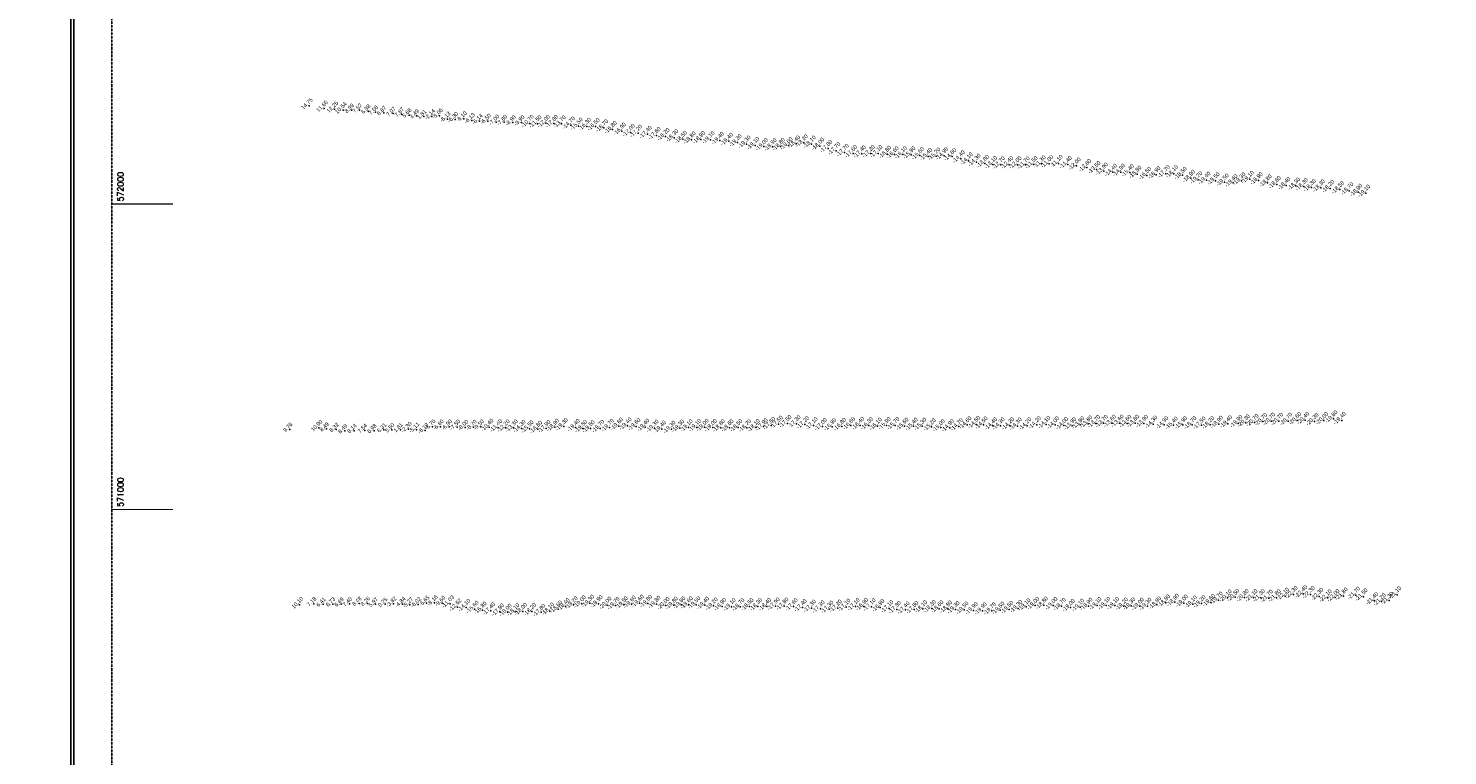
# Model space of a CAD drawing. Header units: feet. Extents: x 923032 to 950902, y 470215 to 606658.
# Tile 47 of 66: x 943727 to 948370, y 570194 to 572575. Entities that reach past the tile are written whole.
import ezdxf
from ezdxf.enums import TextEntityAlignment as Align

# ---------------------------------------------------------------- set-up
doc = ezdxf.new("R2010")
doc.units = ezdxf.units.FT
doc.header["$MEASUREMENT"] = 0
doc.header["$XCLIPFRAME"] = 0
doc.header["$PDSIZE"] = 100
doc.linetypes.add('DASHED2', pattern=[0.375, 0.25, -0.125])
doc.layers.add('ALIGNSPACE-24x36', color=1, linetype='DASHED2', plot=False)
for name, color, linetype in [('ELEV8', 7, 'Continuous'), ('GRID-LABELS-Y', 7, 'Continuous'), ('GRID-TICKS-Y', 7, 'Continuous'), ('POINTS8', 7, 'Continuous')]:
    doc.layers.add(name, color=color, linetype=linetype)
doc.layers.add('MrSID', color=251, linetype='Continuous', transparency=0.2)
doc.styles.add('MM-STANDARD', font='txt', dxfattribs={"height": 1})
doc.styles.get("Standard").update_dxf_attribs({"font": 'simplex.shx'})
picture_1 = doc.add_image_def('image8.sid', size_in_pixel=(6313, 6971))
picture_2 = doc.add_image_def('image10.sid', size_in_pixel=(6310, 6968))

msp = doc.modelspace()

# ---------------------------------------------------------------- linework, layer by layer
at = {"layer": 'ALIGNSPACE-24x36'}
msp.add_lwpolyline([(944000, 573495.1), (950900.2, 573495.1), (950900.2, 569239.3), (944000, 569239.3)], close=True, dxfattribs=at)
at = {"layer": 'GRID-TICKS-Y', "const_width": 4, "flags": 128}
for points in [[(944000, 572000), (944200, 572000)], [(944000, 571000), (944200, 571000)]]:
    msp.add_lwpolyline(points, dxfattribs=at)
at = {"layer": 'POINTS8', "color": 250, "linetype": 'Continuous', "lineweight": 0, "transparency": 33554687}
for p in [(944645, 572321.2, 14.8), (944694.8, 572313.2, 11.7), (944728.4, 572310.8, 12.2), (944756.3, 572307.8, 10.5), (944783.5, 572306.9, 9), (944809.7, 572307.2, 7.5), (944837.9, 572303.8, 7), (944862.4, 572300.7, 7.7), (944889.4, 572298.6, 6.9), (944920.1, 572296.3, 7.1), (944947.6, 572294.3, 7.9), (944972, 572291.1, 5.7), (944996.4, 572288.6, 3.5), (945020.6, 572286.7, 1.8), (945047, 572286.5, -2.1), (945072.1, 572289.1, -5.1), (945097.5, 572278.4, -6.1), (945122.5, 572277.2, -6.3), (945150.9, 572279.1, -6.1), (945177.5, 572273.8, -6.1), (945202.7, 572271.2, -6.1), (945229.7, 572271.4, -6.5), (945257.3, 572268.5, -7), (945283, 572267.6, -7.8), (945311.2, 572266.8, -8.9), (945339.8, 572266.5, -9.9), (945366.2, 572264.2, -10.7), (945391.8, 572263, -11.5), (945419.2, 572264.3, -12), (945445.7, 572263.7, -12.8), (945471.1, 572262.3, -13.7), (945501.1, 572258.6, -14.7), (945526.4, 572255, -15.5), (945553.5, 572254.2, -16.3), (945581.9, 572253.7, -16.5), (945609.7, 572249.6, -16.7), (945638, 572244.2, -16.8), (945667.9, 572238.9, -16.9), (945697, 572234.7, -17), (945721.2, 572231.8, -17.2), (945752.4, 572228.4, -17.4), (945781.5, 572224.7, -17.6), (945810.7, 572221.2, -18.2), (945839.4, 572217.1, -18.3), (945867.3, 572211.9, -18.5), (945896.1, 572209.9, -18.8), (945926.8, 572211.2, -18.9), (945957.7, 572210.8, -19.1), (945988.2, 572208.6, -19.4), (946018, 572205.6, -19.4), (946046.6, 572201.4, -19.3), (946075.9, 572196.4, -19.3), (946104.4, 572192, -19.1), (946132.6, 572188.3, -19), (946160.9, 572187.6, -18.9), (946187.7, 572188.8, -18.8), (946213, 572191.3, -18.6), (946237.9, 572196.8, -18.4), (946263.1, 572200.1, -18.2), (946288.8, 572196.4, -18.1), (946316.2, 572189.6, -18), (946343.1, 572181.9, -17.8), (946369.5, 572174.6, -17.7), (946396.8, 572169.3, -17.7), (946424.5, 572165.2, -17.6), (946452.8, 572164.8, -17.4), (946482.1, 572165.8, -17.2), (946507.2, 572165.3, -17.1), (946535.6, 572163.1, -16.8), (946560.3, 572161.8, -16.6), (946587.1, 572161.8, -16.1), (946614.9, 572161, -15.9), (946642.9, 572158.8, -15.6), (946669.9, 572155.8, -15.4), (946696.6, 572157, -15.2), (946722.1, 572158.3, -14.9), (946748.4, 572155.2, -14.6), (946776.7, 572148, -14.4), (946802.5, 572141.4, -14.1), (946828.2, 572137.2, -14.3), (946855.7, 572133, -13.8), (946882.2, 572129.4, -13.1), (946907.7, 572128.5, -12.7), (946935.2, 572128.7, -12.4), (946962.1, 572128.7, -12), (946988.6, 572128, -11.7), (947014.6, 572129.6, -11.5), (947041.1, 572131.2, -11.3), (947065.9, 572132.2, -11), (947096.6, 572133.2, -11.1), (947126.7, 572129.6, -11.4), (947155.8, 572124.6, -12), (947189.7, 572119.6, -12.8), (947220.4, 572113, -13.5), (947244.7, 572108.2, -13.9), (947274.4, 572104.2, -14.4), (947300.6, 572104.4, -14.9), (947329.6, 572102.9, -15.4), (947354.3, 572097.9, -15.8), (947385.8, 572093.6, -16.5), (947416.6, 572095.9, -16.9), (947447.8, 572099.4, -17.7), (947474.2, 572099.5, -18.1), (947502.2, 572094.1, -18.5), (947529.5, 572084.5, -18.9), (947722.1, 572081, -19.1), (947553.6, 572079.4, -19.2), (947580.3, 572078.1, -19.4), (947610.1, 572076.3, -19.5), (947639.8, 572072, -19.5), (947668.3, 572069.8, -19.4), (947694.8, 572075.7, -19.3), (947751, 572076.8, -18.9), (947780.6, 572069.4, -18.8), (947810.4, 572064, -18.6), (947841.4, 572060.7, -18.4), (947873.4, 572059.3, -18.3), (947899.1, 572057.4, -18.3), (947924.7, 572054.5, -18.3), (947954.4, 572053.1, -18.3), (947985.3, 572051.2, -18.2), (948017, 572047.5, -18.5), (948047.6, 572043.5, -18.7), (948076.9, 572038.7, -18.9), (948102.4, 572035.7, -19.1), (947876.9, 571291.3, -20.6), (947903.6, 571292.1, -20.4), (947964.9, 571291.4, -20), (947995.7, 571296.6, -19.8), (948023.1, 571291.7, -19.4), (944582.6, 571262.2, 9.8), (944677.2, 571267.8, 10.9), (944701.9, 571263.8, 8.5), (944733.9, 571262.1, 8.3), (944762.5, 571257.4, 8.5), (944792.5, 571258.1, 8.1), (944827, 571258.9, 7.5), (944857.7, 571258.1, 7), (944889.4, 571260.6, 6.3), (944916.1, 571260.6, 5.5), (944944.1, 571261.1, 1.8), (944970.6, 571262.6, -2.3), (944995.9, 571261, -5.1), (945025.3, 571259, -6.2), (945048.4, 571270.6, -6.7), (945075.3, 571270.6, -6.6), (945102.8, 571270.5, -6.9), (945129.4, 571270.2, -7.5), (945155.8, 571269, -8), (945183.1, 571269.8, -8.7), (945207.1, 571270.8, -9.5), (945234.5, 571269.4, -10.4), (945263.3, 571267.6, -11.4), (945287.4, 571267.1, -12.2), (945314.2, 571267, -13.3), (945339.6, 571265.8, -14.3), (945365.7, 571264.2, -15.5), (945393.8, 571262.8, -16.8), (945421, 571265.4, -17.9), (945448.8, 571269.4, -18.9), (945478.1, 571271.9, -19.3), (945516.8, 571268.9, -19.4), (945541, 571265.6, -19.5), (945565.7, 571264.8, -19.5), (945597.3, 571265.7, -19.7), (945628.1, 571269.1, -19.7), (945658.2, 571273.1, -19.6), (945686.7, 571273.8, -19.4), (945715.3, 571272.1, -19.6), (945744.6, 571269.7, -19.4), (945774.9, 571266.5, -19.3), (945798.8, 571263.4, -19.4), (945830.1, 571262.9, -19.3), (945858.3, 571266.7, -19.3), (945886.4, 571268.1, -19.1), (945913.6, 571268.7, -19.1), (945938.4, 571269.3, -19), (945965.3, 571268.8, -19), (945992, 571267.7, -18.8), (946020, 571267.7, -18.6), (946048.9, 571268.2, -18.5), (946077.5, 571267.9, -18.2), (946106, 571268.4, -18.1), (946131.9, 571271.4, -17.9), (946156.5, 571275.3, -17.6), (946181.1, 571279.3, -17.5), (946209.7, 571281.6, -17.5), (946239.4, 571280.9, -17.3), (946266.8, 571278.1, -17.2), (946295.3, 571274.6, -17.1), (946325, 571272.1, -17), (946355.8, 571271.2, -16.9), (946387.7, 571272.1, -16.8), (946417.7, 571274.7, -16.6), (946447.7, 571275.3, -16.4), (946476.3, 571274.8, -16.3), (946504.9, 571273.1, -16.1), (946534, 571275.2, -15.9), (946562.4, 571275, -15.7), (946592.3, 571273, -15.6), (946622.5, 571272.8, -15.4), (946650.8, 571272.8, -15.3), (946681.5, 571270.6, -15.2), (946711.2, 571268.1, -15), (946741, 571268, -14.9), (946770.3, 571271.4, -14.7), (946798.2, 571277.4, -14.6), (946826.8, 571278.7, -14.5), (946851, 571276.9, -14.5), (946882.1, 571273.8, -14.4), (946906.7, 571273.9, -14.3), (946937.9, 571274.2, -14.2), (946962.8, 571273.3, -14.3), (946994.2, 571273.9, -14.2), (947025.6, 571277.7, -14.2), (947056.1, 571278.6, -14.1), (947085.4, 571277, -14), (947114.6, 571275.2, -14), (947140.9, 571274.3, -13.9), (947167.5, 571277, -13.9), (947193.7, 571280.2, -13.8), (947219.1, 571281.6, -13.7), (947244.1, 571282.3, -13.7), (947271, 571282.7, -13.6), (947296.1, 571282.8, -13.6), (947321.5, 571282.2, -13.6), (947346.9, 571282.5, -13.8), (947376, 571282.1, -13.9), (947406.4, 571279.6, -14.3), (947442.2, 571277.5, -14.9), (947473, 571276.4, -15.4), (947503.8, 571277.5, -15.9), (947534.4, 571277.1, -16.7), (947564.2, 571276.6, -17.5), (947592.7, 571277.5, -18.2), (947620.9, 571279.3, -18.9), (947651, 571280.9, -19.4), (947684.8, 571282.1, -19.9), (947709.2, 571284, -20.3), (947737.5, 571285.2, -20.7), (947765.5, 571288.2, -20.7), (947791.8, 571289.2, -20.7), (947817.8, 571288.9, -20.7), (947847.6, 571289, -20.7), (947933.6, 571288.6, -20.3), (944613.8, 570688, 10.1), (944660.7, 570691.4, 7.2), (944691.3, 570690.3, 6.4), (944722.5, 570690.5, 6.7), (944750.4, 570690.3, 6.7), (944777.5, 570691.1, 7.4), (944808.9, 570692.6, 8.5), (944836.2, 570692.6, 8.3), (944862.1, 570689.9, 6), (944893.4, 570689.8, 0.3), (944920.9, 570690.9, -3.8), (944950.7, 570689.7, -4.8), (944975.1, 570688.4, -5.3), (945001.4, 570689.3, -6), (945028.7, 570693.5, -6.6), (945055.6, 570695.1, -8.2), (945080.8, 570693.6, -9.6), (945106.1, 570691.1, -11), (945510.1, 570688, -19.2), (945537, 570691.2, -19), (945563.7, 570693.4, -19.3), (945591.8, 570691.8, -19.9), (945674.4, 570688.2, -19.5), (945700.2, 570690.7, -19.6), (945726.3, 570693.3, -19.6), (945753.6, 570692.9, -19.8), (945781.2, 570689.9, -19.8), (945862.5, 570687.8, -19.8), (945886.6, 570688.1, -19.6), (945911.4, 570688.1, -19.5), (947418.8, 570687.6, -18.9), (947448.1, 570694.3, -18.9), (947476.9, 570696.5, -18.9), (947506.4, 570693.9, -19), (947536.1, 570690.7, -19.1), (947564.2, 570692, -19.2), (947594.7, 570696.2, -19.6), (947620, 570703.5, -19.7), (947649.3, 570710.6, -20.1), (947674.5, 570712.7, -20.5), (947705.2, 570712.1, -20.8), (947734.1, 570712.2, -21.1), (947758.5, 570711.3, -21.3), (947784.2, 570709.7, -21.7), (947810, 570711.2, -21.8), (947837.7, 570716.5, -22.1), (947865.2, 570722.1, -22.3), (947896.7, 570724.4, -22.4), (947921.1, 570722.1, -22.3), (947949.1, 570715.6, -22.3), (947976.3, 570710.6, -22.1), (948002.2, 570712.2, -22), (948028.9, 570716.9, -21.8), (948069.4, 570719.4, -21.7), (948094, 570714.2, -21.5), (948129, 570701.8, -21.4), (948153.5, 570698.7, -21.2), (948178.2, 570702.6, -21.3), (948204.1, 570720.8, -21.1), (945130.1, 570680.6, -12.6), (945158.8, 570679.5, -14.1), (945186, 570673.8, -15.6), (945212.1, 570670.8, -16.8), (945239.9, 570668.4, -17.4), (945269.2, 570664.9, -17.9), (945293.9, 570663.9, -18), (945319.4, 570665.2, -18.1), (945344.2, 570666.7, -18), (945374, 570666.1, -18.2), (945404.2, 570663.6, -17.8), (945432.6, 570667.7, -18.1), (945459.4, 570674.4, -18.6), (945484, 570682.3, -18.4), (945620.5, 570686.9, -20), (945647, 570686.2, -19.7), (945810.6, 570686, -20), (945838, 570687, -19.8), (945940, 570686.9, -19.4), (945968.4, 570684.3, -19.2), (945996.1, 570682.4, -18.9), (946026.9, 570681.8, -19.1), (946055.6, 570682, -18.7), (946085.4, 570682.7, -18.5), (946113.4, 570682.2, -18.3), (946142.8, 570682.5, -18.4), (946171.2, 570684.2, -17.9), (946199.7, 570684.1, -17.8), (946229.9, 570682.2, -17.6), (946259.4, 570679, -17.4), (946288.9, 570677.3, -17.3), (946317.9, 570674.8, -17.3), (946346.6, 570673.8, -17.3), (946374.3, 570677.3, -17.2), (946402.2, 570680.4, -17.1), (946432.7, 570682.4, -17.1), (946460.3, 570682.8, -16.9), (946484.8, 570681.5, -17.1), (946513.6, 570679, -16.9), (946542.7, 570675.9, -17.1), (946567.5, 570672.7, -17.3), (946596, 570671.2, -17.4), (946624.7, 570672.8, -17.8), (946653.2, 570674.9, -18.1), (946681.9, 570675.8, -18.3), (946706.5, 570675, -18.6), (946734.9, 570674.6, -18.8), (946759.4, 570672.8, -19.3), (946788.4, 570671.2, -19.5), (946818.7, 570669.7, -19.9), (946848.5, 570668.9, -19.9), (946878.1, 570668.8, -19.7), (946906.1, 570670.4, -19.5), (946935.1, 570672.9, -19.5), (946964.8, 570676.3, -19.3), (946991.2, 570681.7, -19.1), (947020.1, 570686.1, -19), (947048.6, 570687.2, -18.8), (947079.7, 570685.7, -19), (947106.8, 570683.2, -18.7), (947136.4, 570679.5, -19), (947167.2, 570680.2, -19.1), (947194.5, 570683.4, -18.9), (947223.4, 570685.8, -19.1), (947252.7, 570686.4, -19.1), (947281.3, 570686.1, -19.1), (947310.1, 570684.2, -19.2), (947334.1, 570684.3, -19.3), (947362.4, 570683.7, -19), (947387.3, 570683.5, -19.3)]:
    msp.add_point(p, dxfattribs=at)

# ---------------------------------------------------------------- texts
at = {"layer": 'ELEV8', "color": 18, "true_color": 0x000000, "transparency": 33554687, "style": 'MM-STANDARD'}
for s, p in [('14.75', (944645, 572321.2, 14.8)), ('11.66', (944694.8, 572313.2, 11.7)), ('12.25', (944728.4, 572310.8, 12.2)), ('10.54', (944756.3, 572307.8, 10.5)), ('8.99', (944783.5, 572306.9, 9)), ('7.52', (944809.7, 572307.2, 7.5)), ('6.98', (944837.9, 572303.8, 7)), ('7.66', (944862.4, 572300.7, 7.7)), ('6.87', (944889.4, 572298.6, 6.9)), ('7.07', (944920.1, 572296.3, 7.1)), ('7.87', (944947.6, 572294.3, 7.9)), ('5.68', (944972, 572291.1, 5.7)), ('-5.06', (945072.1, 572289.1, -5.1)), ('3.49', (944996.4, 572288.6, 3.5)), ('1.81', (945020.6, 572286.7, 1.8)), ('-2.14', (945047, 572286.5, -2.1)), ('-6.13', (945097.5, 572278.4, -6.1)), ('-6.30', (945122.5, 572277.2, -6.3)), ('-6.10', (945150.9, 572279.1, -6.1)), ('-6.13', (945177.5, 572273.8, -6.1)), ('-6.14', (945202.7, 572271.2, -6.1)), ('-6.50', (945229.7, 572271.4, -6.5)), ('-7.00', (945257.3, 572268.5, -7)), ('-7.80', (945283, 572267.6, -7.8)), ('-8.90', (945311.2, 572266.8, -8.9)), ('-9.90', (945339.8, 572266.5, -9.9)), ('-10.70', (945366.2, 572264.2, -10.7)), ('-11.50', (945391.8, 572263, -11.5)), ('-12.00', (945419.2, 572264.3, -12)), ('-12.80', (945445.7, 572263.7, -12.8)), ('-13.70', (945471.1, 572262.3, -13.7)), ('-14.70', (945501.1, 572258.6, -14.7)), ('-15.50', (945526.4, 572255, -15.5)), ('-16.30', (945553.5, 572254.2, -16.3)), ('-16.50', (945581.9, 572253.7, -16.5)), ('-16.70', (945609.7, 572249.6, -16.7)), ('-16.80', (945638, 572244.2, -16.8)), ('-16.90', (945667.9, 572238.9, -16.9)), ('-17.00', (945697, 572234.7, -17)), ('-17.20', (945721.2, 572231.8, -17.2)), ('-17.40', (945752.4, 572228.4, -17.4)), ('-17.60', (945781.5, 572224.7, -17.6)), ('-18.20', (945810.7, 572221.2, -18.2)), ('-18.30', (945839.4, 572217.1, -18.3)), ('-18.50', (945867.3, 572211.9, -18.5)), ('-18.80', (945896.1, 572209.9, -18.8)), ('-18.90', (945926.8, 572211.2, -18.9)), ('-19.10', (945957.7, 572210.8, -19.1)), ('-19.40', (945988.2, 572208.6, -19.4)), ('-19.40', (946018, 572205.6, -19.4)), ('-19.30', (946046.6, 572201.4, -19.3)), ('-19.30', (946075.9, 572196.4, -19.3)), ('-19.10', (946104.4, 572192, -19.1)), ('-18.40', (946237.9, 572196.8, -18.4)), ('-18.20', (946263.1, 572200.1, -18.2)), ('-18.10', (946288.8, 572196.4, -18.1)), ('-19.00', (946132.6, 572188.3, -19)), ('-18.90', (946160.9, 572187.6, -18.9)), ('-18.80', (946187.7, 572188.8, -18.8)), ('-18.60', (946213, 572191.3, -18.6)), ('-18.00', (946316.2, 572189.6, -18)), ('-17.80', (946343.1, 572181.9, -17.8)), ('-17.70', (946369.5, 572174.6, -17.7)), ('-17.70', (946396.8, 572169.3, -17.7)), ('-17.60', (946424.5, 572165.2, -17.6)), ('-17.40', (946452.8, 572164.8, -17.4)), ('-17.20', (946482.1, 572165.8, -17.2)), ('-17.10', (946507.2, 572165.3, -17.1)), ('-16.80', (946535.6, 572163.1, -16.8)), ('-16.60', (946560.3, 572161.8, -16.6)), ('-16.10', (946587.1, 572161.8, -16.1)), ('-15.90', (946614.9, 572161, -15.9)), ('-15.60', (946642.9, 572158.8, -15.6)), ('-15.40', (946669.9, 572155.8, -15.4)), ('-15.20', (946696.6, 572157, -15.2)), ('-14.90', (946722.1, 572158.3, -14.9)), ('-14.60', (946748.4, 572155.2, -14.6)), ('-14.40', (946776.7, 572148, -14.4)), ('-14.10', (946802.5, 572141.4, -14.1)), ('-14.30', (946828.2, 572137.2, -14.3)), ('-13.80', (946855.7, 572133, -13.8)), ('-13.10', (946882.2, 572129.4, -13.1)), ('-12.70', (946907.7, 572128.5, -12.7)), ('-12.40', (946935.2, 572128.7, -12.4)), ('-12.00', (946962.1, 572128.7, -12)), ('-11.70', (946988.6, 572128, -11.7)), ('-11.50', (947014.6, 572129.6, -11.5)), ('-11.30', (947041.1, 572131.2, -11.3)), ('-11.00', (947065.9, 572132.2, -11)), ('-11.10', (947096.6, 572133.2, -11.1)), ('-11.40', (947126.7, 572129.6, -11.4)), ('-12.00', (947155.8, 572124.6, -12)), ('-12.80', (947189.7, 572119.6, -12.8)), ('-13.50', (947220.4, 572113, -13.5)), ('-13.90', (947244.7, 572108.2, -13.9)), ('-14.40', (947274.4, 572104.2, -14.4)), ('-14.90', (947300.6, 572104.4, -14.9)), ('-15.40', (947329.6, 572102.9, -15.4)), ('-17.70', (947447.8, 572099.4, -17.7)), ('-18.10', (947474.2, 572099.5, -18.1)), ('-15.80', (947354.3, 572097.9, -15.8)), ('-16.50', (947385.8, 572093.6, -16.5)), ('-16.90', (947416.6, 572095.9, -16.9)), ('-18.50', (947502.2, 572094.1, -18.5)), ('-18.90', (947529.5, 572084.5, -18.9)), ('-19.20', (947553.6, 572079.4, -19.2)), ('-19.40', (947580.3, 572078.1, -19.4)), ('-19.50', (947610.1, 572076.3, -19.5)), ('-19.50', (947639.8, 572072, -19.5)), ('-19.40', (947668.3, 572069.8, -19.4)), ('-19.30', (947694.8, 572075.7, -19.3)), ('-19.10', (947722.1, 572081, -19.1)), ('-18.90', (947751, 572076.8, -18.9)), ('-18.80', (947780.6, 572069.4, -18.8)), ('-18.60', (947810.4, 572064, -18.6)), ('-18.40', (947841.4, 572060.7, -18.4)), ('-18.30', (947873.4, 572059.3, -18.3)), ('-18.30', (947899.1, 572057.4, -18.3)), ('-18.30', (947924.7, 572054.5, -18.3)), ('-18.30', (947954.4, 572053.1, -18.3)), ('-18.20', (947985.3, 572051.2, -18.2)), ('-18.50', (948017, 572047.5, -18.5)), ('-18.70', (948047.6, 572043.5, -18.7)), ('-18.90', (948076.9, 572038.7, -18.9)), ('-19.10', (948102.4, 572035.7, -19.1)), ('10.90', (944677.2, 571267.8, 10.9)), ('-6.70', (945048.4, 571270.6, -6.7)), ('-6.60', (945075.3, 571270.6, -6.6)), ('-6.90', (945102.8, 571270.5, -6.9)), ('-7.50', (945129.4, 571270.2, -7.5)), ('-8.00', (945155.8, 571269, -8)), ('-8.70', (945183.1, 571269.8, -8.7)), ('-9.50', (945207.1, 571270.8, -9.5)), ('-10.40', (945234.5, 571269.4, -10.4)), ('-11.40', (945263.3, 571267.6, -11.4)), ('-12.20', (945287.4, 571267.1, -12.2)), ('-13.30', (945314.2, 571267, -13.3)), ('-14.30', (945339.6, 571265.8, -14.3)), ('-15.50', (945365.7, 571264.2, -15.5)), ('-16.80', (945393.8, 571262.8, -16.8)), ('-17.90', (945421, 571265.4, -17.9)), ('-18.90', (945448.8, 571269.4, -18.9)), ('-19.30', (945478.1, 571271.9, -19.3)), ('-19.40', (945516.8, 571268.9, -19.4)), ('-19.50', (945541, 571265.6, -19.5)), ('-19.50', (945565.7, 571264.8, -19.5)), ('-19.70', (945597.3, 571265.7, -19.7)), ('-19.70', (945628.1, 571269.1, -19.7)), ('-19.60', (945658.2, 571273.1, -19.6)), ('-19.40', (945686.7, 571273.8, -19.4)), ('-19.60', (945715.3, 571272.1, -19.6)), ('-19.40', (945744.6, 571269.7, -19.4)), ('-19.30', (945774.9, 571266.5, -19.3)), ('-19.40', (945798.8, 571263.4, -19.4)), ('-19.30', (945830.1, 571262.9, -19.3)), ('-19.30', (945858.3, 571266.7, -19.3)), ('-19.10', (945886.4, 571268.1, -19.1)), ('-19.10', (945913.6, 571268.7, -19.1)), ('-19.00', (945938.4, 571269.3, -19)), ('-19.00', (945965.3, 571268.8, -19)), ('-18.80', (945992, 571267.7, -18.8)), ('-18.60', (946020, 571267.7, -18.6)), ('-18.50', (946048.9, 571268.2, -18.5)), ('-18.20', (946077.5, 571267.9, -18.2)), ('-18.10', (946106, 571268.4, -18.1)), ('-17.90', (946131.9, 571271.4, -17.9)), ('-17.60', (946156.5, 571275.3, -17.6)), ('-17.50', (946181.1, 571279.3, -17.5)), ('-17.50', (946209.7, 571281.6, -17.5)), ('-17.30', (946239.4, 571280.9, -17.3)), ('-17.20', (946266.8, 571278.1, -17.2)), ('-17.10', (946295.3, 571274.6, -17.1)), ('-17.00', (946325, 571272.1, -17)), ('-16.90', (946355.8, 571271.2, -16.9)), ('-16.80', (946387.7, 571272.1, -16.8)), ('-16.60', (946417.7, 571274.7, -16.6)), ('-16.40', (946447.7, 571275.3, -16.4)), ('-16.30', (946476.3, 571274.8, -16.3)), ('-16.10', (946504.9, 571273.1, -16.1)), ('-15.90', (946534, 571275.2, -15.9)), ('-15.70', (946562.4, 571275, -15.7)), ('-15.60', (946592.3, 571273, -15.6)), ('-15.40', (946622.5, 571272.8, -15.4)), ('-15.30', (946650.8, 571272.8, -15.3)), ('-15.20', (946681.5, 571270.6, -15.2)), ('-15.00', (946711.2, 571268.1, -15)), ('-14.90', (946741, 571268, -14.9)), ('-14.70', (946770.3, 571271.4, -14.7)), ('-14.60', (946798.2, 571277.4, -14.6)), ('-14.50', (946826.8, 571278.7, -14.5)), ('-14.50', (946851, 571276.9, -14.5)), ('-14.40', (946882.1, 571273.8, -14.4)), ('-14.30', (946906.7, 571273.9, -14.3)), ('-14.20', (946937.9, 571274.2, -14.2)), ('-14.30', (946962.8, 571273.3, -14.3)), ('-14.20', (946994.2, 571273.9, -14.2)), ('-14.20', (947025.6, 571277.7, -14.2)), ('-14.10', (947056.1, 571278.6, -14.1)), ('-14.00', (947085.4, 571277, -14)), ('-14.00', (947114.6, 571275.2, -14)), ('-13.90', (947140.9, 571274.3, -13.9)), ('-13.90', (947167.5, 571277, -13.9)), ('-13.80', (947193.7, 571280.2, -13.8)), ('-13.70', (947219.1, 571281.6, -13.7)), ('-13.70', (947244.1, 571282.3, -13.7)), ('-13.60', (947271, 571282.7, -13.6)), ('-13.60', (947296.1, 571282.8, -13.6)), ('-13.60', (947321.5, 571282.2, -13.6)), ('-13.80', (947346.9, 571282.5, -13.8)), ('-13.90', (947376, 571282.1, -13.9)), ('-14.30', (947406.4, 571279.6, -14.3)), ('-14.90', (947442.2, 571277.5, -14.9)), ('-15.40', (947473, 571276.4, -15.4)), ('-15.90', (947503.8, 571277.5, -15.9)), ('-16.70', (947534.4, 571277.1, -16.7)), ('-17.50', (947564.2, 571276.6, -17.5)), ('-18.20', (947592.7, 571277.5, -18.2)), ('-18.90', (947620.9, 571279.3, -18.9)), ('-19.40', (947651, 571280.9, -19.4)), ('-19.90', (947684.8, 571282.1, -19.9)), ('-20.30', (947709.2, 571284, -20.3)), ('-20.70', (947737.5, 571285.2, -20.7)), ('-20.70', (947765.5, 571288.2, -20.7)), ('-20.70', (947791.8, 571289.2, -20.7)), ('-20.70', (947817.8, 571288.9, -20.7)), ('-20.70', (947847.6, 571289, -20.7)), ('-20.60', (947876.9, 571291.3, -20.6)), ('-20.40', (947903.6, 571292.1, -20.4)), ('-20.30', (947933.6, 571288.6, -20.3)), ('-20.00', (947964.9, 571291.4, -20)), ('-19.80', (947995.7, 571296.6, -19.8)), ('-19.40', (948023.1, 571291.7, -19.4)), ('9.76', (944582.6, 571262.2, 9.8)), ('8.49', (944701.9, 571263.8, 8.5)), ('8.32', (944733.9, 571262.1, 8.3)), ('8.49', (944762.5, 571257.4, 8.5)), ('8.14', (944792.5, 571258.1, 8.1)), ('7.54', (944827, 571258.9, 7.5)), ('6.98', (944857.7, 571258.1, 7)), ('6.31', (944889.4, 571260.6, 6.3)), ('5.50', (944916.1, 571260.6, 5.5)), ('1.81', (944944.1, 571261.1, 1.8)), ('-2.30', (944970.6, 571262.6, -2.3)), ('-5.11', (944995.9, 571261, -5.1)), ('-6.19', (945025.3, 571259, -6.2)), ('-20.10', (947649.3, 570710.6, -20.1)), ('-20.50', (947674.5, 570712.7, -20.5)), ('-20.80', (947705.2, 570712.1, -20.8)), ('-21.10', (947734.1, 570712.2, -21.1)), ('-21.30', (947758.5, 570711.3, -21.3)), ('-21.70', (947784.2, 570709.7, -21.7)), ('-21.80', (947810, 570711.2, -21.8)), ('-22.10', (947837.7, 570716.5, -22.1)), ('-22.30', (947865.2, 570722.1, -22.3)), ('-22.40', (947896.7, 570724.4, -22.4)), ('-22.30', (947921.1, 570722.1, -22.3)), ('-22.30', (947949.1, 570715.6, -22.3)), ('-22.10', (947976.3, 570710.6, -22.1)), ('-22.00', (948002.2, 570712.2, -22)), ('-21.80', (948028.9, 570716.9, -21.8)), ('-21.70', (948069.4, 570719.4, -21.7)), ('-21.50', (948094, 570714.2, -21.5)), ('-21.10', (948204.1, 570720.8, -21.1)), ('10.10', (944613.8, 570688, 10.1)), ('7.18', (944660.7, 570691.4, 7.2)), ('6.41', (944691.3, 570690.3, 6.4)), ('6.73', (944722.5, 570690.5, 6.7)), ('6.69', (944750.4, 570690.3, 6.7)), ('7.40', (944777.5, 570691.1, 7.4)), ('8.48', (944808.9, 570692.6, 8.5)), ('8.26', (944836.2, 570692.6, 8.3)), ('5.97', (944862.1, 570689.9, 6)), ('0.25', (944893.4, 570689.8, 0.3)), ('-3.82', (944920.9, 570690.9, -3.8)), ('-4.84', (944950.7, 570689.7, -4.8)), ('-5.27', (944975.1, 570688.4, -5.3)), ('-6.02', (945001.4, 570689.3, -6)), ('-6.65', (945028.7, 570693.5, -6.6)), ('-8.16', (945055.6, 570695.1, -8.2)), ('-9.60', (945080.8, 570693.6, -9.6)), ('-11.03', (945106.1, 570691.1, -11)), ('-12.62', (945130.1, 570680.6, -12.6)), ('-14.10', (945158.8, 570679.5, -14.1)), ('-15.60', (945186, 570673.8, -15.6)), ('-16.80', (945212.1, 570670.8, -16.8)), ('-17.40', (945239.9, 570668.4, -17.4)), ('-17.90', (945269.2, 570664.9, -17.9)), ('-18.00', (945293.9, 570663.9, -18)), ('-18.10', (945319.4, 570665.2, -18.1)), ('-18.00', (945344.2, 570666.7, -18)), ('-18.20', (945374, 570666.1, -18.2)), ('-17.80', (945404.2, 570663.6, -17.8)), ('-18.10', (945432.6, 570667.7, -18.1)), ('-18.60', (945459.4, 570674.4, -18.6)), ('-18.40', (945484, 570682.3, -18.4)), ('-19.20', (945510.1, 570688, -19.2)), ('-19.00', (945537, 570691.2, -19)), ('-19.30', (945563.7, 570693.4, -19.3)), ('-19.90', (945591.8, 570691.8, -19.9)), ('-20.00', (945620.5, 570686.9, -20)), ('-19.70', (945647, 570686.2, -19.7)), ('-19.50', (945674.4, 570688.2, -19.5)), ('-19.60', (945700.2, 570690.7, -19.6)), ('-19.60', (945726.3, 570693.3, -19.6)), ('-19.80', (945753.6, 570692.9, -19.8)), ('-19.80', (945781.2, 570689.9, -19.8)), ('-20.00', (945810.6, 570686, -20)), ('-19.80', (945838, 570687, -19.8)), ('-19.80', (945862.5, 570687.8, -19.8)), ('-19.60', (945886.6, 570688.1, -19.6)), ('-19.50', (945911.4, 570688.1, -19.5)), ('-19.40', (945940, 570686.9, -19.4)), ('-19.20', (945968.4, 570684.3, -19.2)), ('-18.90', (945996.1, 570682.4, -18.9)), ('-19.10', (946026.9, 570681.8, -19.1)), ('-18.70', (946055.6, 570682, -18.7)), ('-18.50', (946085.4, 570682.7, -18.5)), ('-18.30', (946113.4, 570682.2, -18.3)), ('-18.40', (946142.8, 570682.5, -18.4)), ('-17.90', (946171.2, 570684.2, -17.9)), ('-17.80', (946199.7, 570684.1, -17.8)), ('-17.60', (946229.9, 570682.2, -17.6)), ('-17.40', (946259.4, 570679, -17.4)), ('-17.30', (946288.9, 570677.3, -17.3)), ('-17.30', (946317.9, 570674.8, -17.3)), ('-17.30', (946346.6, 570673.8, -17.3)), ('-17.20', (946374.3, 570677.3, -17.2)), ('-17.10', (946402.2, 570680.4, -17.1)), ('-17.10', (946432.7, 570682.4, -17.1)), ('-16.90', (946460.3, 570682.8, -16.9)), ('-17.10', (946484.8, 570681.5, -17.1)), ('-16.90', (946513.6, 570679, -16.9)), ('-17.10', (946542.7, 570675.9, -17.1)), ('-17.30', (946567.5, 570672.7, -17.3)), ('-17.40', (946596, 570671.2, -17.4)), ('-17.80', (946624.7, 570672.8, -17.8)), ('-18.10', (946653.2, 570674.9, -18.1)), ('-18.30', (946681.9, 570675.8, -18.3)), ('-18.60', (946706.5, 570675, -18.6)), ('-18.80', (946734.9, 570674.6, -18.8)), ('-19.30', (946759.4, 570672.8, -19.3)), ('-19.50', (946788.4, 570671.2, -19.5)), ('-19.90', (946818.7, 570669.7, -19.9)), ('-19.90', (946848.5, 570668.9, -19.9)), ('-19.70', (946878.1, 570668.8, -19.7)), ('-19.50', (946906.1, 570670.4, -19.5)), ('-19.50', (946935.1, 570672.9, -19.5)), ('-19.30', (946964.8, 570676.3, -19.3)), ('-19.10', (946991.2, 570681.7, -19.1)), ('-19.00', (947020.1, 570686.1, -19)), ('-18.80', (947048.6, 570687.2, -18.8)), ('-19.00', (947079.7, 570685.7, -19)), ('-18.70', (947106.8, 570683.2, -18.7)), ('-19.00', (947136.4, 570679.5, -19)), ('-19.10', (947167.2, 570680.2, -19.1)), ('-18.90', (947194.5, 570683.4, -18.9)), ('-19.10', (947223.4, 570685.8, -19.1)), ('-19.10', (947252.7, 570686.4, -19.1)), ('-19.10', (947281.3, 570686.1, -19.1)), ('-19.20', (947310.1, 570684.2, -19.2)), ('-19.30', (947334.1, 570684.3, -19.3)), ('-19.00', (947362.4, 570683.7, -19)), ('-19.30', (947387.3, 570683.5, -19.3)), ('-18.90', (947418.8, 570687.6, -18.9)), ('-18.90', (947448.1, 570694.3, -18.9)), ('-18.90', (947476.9, 570696.5, -18.9)), ('-19.00', (947506.4, 570693.9, -19)), ('-19.10', (947536.1, 570690.7, -19.1)), ('-19.20', (947564.2, 570692, -19.2)), ('-19.60', (947594.7, 570696.2, -19.6)), ('-19.70', (947620, 570703.5, -19.7)), ('-21.40', (948129, 570701.8, -21.4)), ('-21.20', (948153.5, 570698.7, -21.2)), ('-21.30', (948178.2, 570702.6, -21.3))]:
    msp.add_text(s, height=13, rotation=45, dxfattribs=at).set_placement(p, align=Align.BOTTOM_CENTER)
at = {"layer": 'GRID-LABELS-Y'}
for s, p in [('572000', (944037.4, 572008.7)), ('571000', (944037.4, 571008.7))]:
    msp.add_text(s, height=18.75, rotation=90, dxfattribs=at).set_placement(p)

# ---------------------------------------------------------------- pictures from other files: only their frames are drawn
at = {"layer": 'MrSID'}
image = msp.add_image(picture_1, insert=(943713.8, 561212.1), size_in_units=(20711.9, 22870.7), dxfattribs=at)
image.set_boundary_path([(45.715, -0.5), (1915.535, 6970.5)])
image = msp.add_image(picture_2, insert=(923173.4, 561079.9), size_in_units=(20702.1, 22860.9), dxfattribs=at)
image.dxf.flags = 7

doc.saveas('drawing.dxf')
